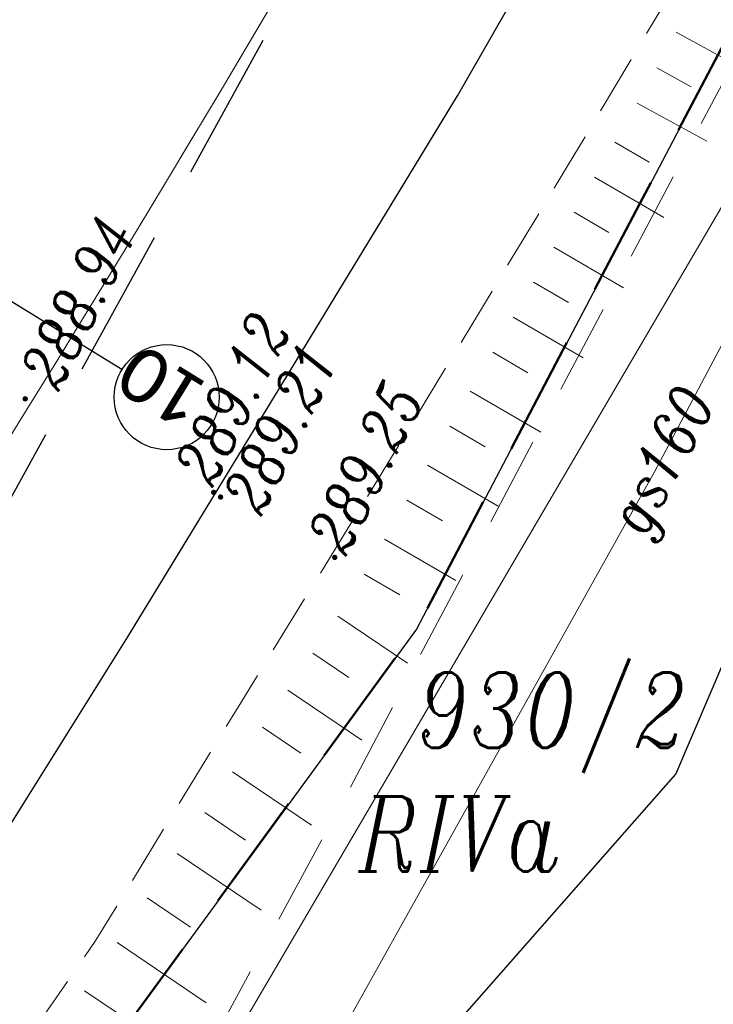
# Model space of a CAD drawing. Header units: metres. Extents: x -1 to 7476305, y 0 to 5497191.
# Tile 69 of 115: x 7475183 to 7475194, y 5496898 to 5496914. Entities that reach past the tile are written whole.
import ezdxf
from ezdxf.enums import TextEntityAlignment as Align

# ---------------------------------------------------------------- set-up
doc = ezdxf.new("R2010")
doc.units = ezdxf.units.M
for name, pattern in [('420-500', [1.5, 1, -0.5]), ('EGBO02-500', [2.5, 1.5, -1]), ('HIDDEN', [0.375, 0.25, -0.125]), ('KTCR02-500', [1.5, 1, -0.5])]:
    doc.linetypes.add(name, pattern=pattern)
for name, color, linetype, lineweight, true_color in [('BUBZ01_1', 7, 'Continuous', 5, 0x0a0909), ('EGBD03', 7, 'Continuous', 5, 0x0a0909), ('EGBK02', 7, 'Continuous', 5, 0x0a0909), ('EGBO02', 7, 'Continuous', 5, 0x0a0909), ('KTCR02', 7, 'Continuous', 5, 0x0a0909), ('KTKR01', 7, 'Continuous', 5, 0x0a0909), ('KTOK05_01', 7, 'Continuous', 5, 0x0a0909), ('RTPW01', 7, 'Continuous', 5, 0x0a0909), ('RTPW02', 7, 'Continuous', 5, 0x0a0909), ('SUPG_01', 7, 'Continuous', 5, 0x0a0909)]:
    doc.layers.add(name, color=color, linetype=linetype, lineweight=lineweight, true_color=true_color)
for name, color, linetype in [('C-DROGI-SYTUACJA', 7, 'Continuous'), ('D_Granice pasa drogowego', 30, '420-500'), ('S-5_wymiary', 6, 'Continuous')]:
    doc.layers.add(name, color=color, linetype=linetype)
doc.layers.add('S-5_opis_poprzeczka', color=7, linetype='Continuous', lineweight=25)
doc.styles.add('romans_pochyl', font='calibri.ttf', dxfattribs={"height": 0.75})
doc.styles.add('Style-ITALIC_1250', font='ITALIC_1250.shx')
doc.linetypes.add('KTOK05_01-500', pattern='A,3.75,[13,dgnlstyle-rozp_2015.shx,S=0.002778,R=0,X=0,Y=0],3.75', length=7.5)

# ---------------------------------------------------------------- blocks, each defined once
blk = doc.blocks.new('RTPW02')
at = {"layer": 'RTPW02', "linetype": 'Continuous', "lineweight": 13, "true_color": 0x0a0909}
h = blk.add_hatch(color=18, dxfattribs=at)
edge = h.paths.add_edge_path()
edge.add_arc((0, 0), 0.045, 0, 360)
blk = doc.blocks.new('MDCP_klauzula')
at = {"layer": 'BUBZ01_1', "color": 252, "linetype": 'Continuous', "lineweight": 18}
for p, q in [((7475194.935, 5496913.295), (7475193.782, 5496913.927)), ((7475194.036, 5496913.02), (7475193.459, 5496913.336)), ((7475194.292, 5496912.113), (7475193.136, 5496912.746)), ((7475193.336, 5496911.764), (7475192.761, 5496912.097)), ((7475193.576, 5496910.845), (7475192.423, 5496911.514)), ((7475192.662, 5496910.595), (7475192.084, 5496910.931)), ((7475192.905, 5496909.674), (7475191.745, 5496910.347)), ((7475191.988, 5496909.427), (7475191.407, 5496909.764)), ((7475192.235, 5496908.504), (7475191.068, 5496909.181)), ((7475191.315, 5496908.258), (7475190.73, 5496908.598)), ((7475191.527, 5496907.268), (7475190.353, 5496907.95)), ((7475190.603, 5496907.025), (7475190.015, 5496907.366)), ((7475190.82, 5496906.033), (7475189.639, 5496906.718)), ((7475189.892, 5496905.791), (7475189.3, 5496906.135)), ((7475190.112, 5496904.797), (7475188.924, 5496905.487)), ((7475189.18, 5496904.558), (7475188.585, 5496904.904)), ((7475189.308, 5496903.423), (7475188.15, 5496904.206)), ((7475188.329, 5496903.184), (7475187.732, 5496903.588)), ((7475188.546, 5496902.137), (7475187.314, 5496902.971)), ((7475187.53, 5496901.923), (7475186.896, 5496902.353)), ((7475187.707, 5496900.722), (7475186.394, 5496901.611)), ((7475186.611, 5496900.473), (7475185.934, 5496900.932)), ((7475186.869, 5496899.308), (7475185.474, 5496900.252)), ((7475185.692, 5496899.023), (7475184.972, 5496899.511)), ((7475185.955, 5496897.765), (7475184.47, 5496898.769)), ((7475184.693, 5496897.447), (7475183.927, 5496897.966))]:
    blk.add_line(p, q, dxfattribs=at)
at = {"layer": 'EGBD03', "color": 96, "linetype": 'Continuous', "lineweight": 30, "flags": 128}
for points in [[(7475209.984, 5496944.676), (7475202.904, 5496929.586), (7475189.457, 5496903.989), (7475168.549, 5496875.377)], [(7475183.51, 5496889.9), (7475193.78, 5496901.57), (7475201.72, 5496920.15), (7475222.895, 5496903.496)]]:
    blk.add_lwpolyline(points, dxfattribs=at)
at = {"layer": 'EGBO02', "color": 252, "linetype": 'EGBO02-500', "lineweight": 18, "flags": 128}
blk.add_lwpolyline([(7475310.722, 5497088.786), (7475293.365, 5497073.57), (7475280.887, 5497061.635), (7475269.087, 5497050.145), (7475260.656, 5497040.742), (7475252.665, 5497026.697), (7475247.491, 5497016.342), (7475242.529, 5497005.703), (7475231.803, 5496984.157), (7475223.059, 5496966.836), (7475208.823, 5496940.062), (7475188.311, 5496901.265), (7475181.318, 5496888.389), (7475171.576, 5496875.579), (7475162.425, 5496863.399)], dxfattribs=at)
at = {"layer": 'KTCR02', "color": 252, "linetype": 'KTCR02-500', "lineweight": 18, "flags": 128}
blk.add_lwpolyline([(7475209.14, 5496943.97), (7475205.07, 5496935.8), (7475204.58, 5496934.98), (7475201.37, 5496928.46), (7475198.13, 5496922.36), (7475195.39, 5496917.42), (7475191.97, 5496911.69), (7475189.25, 5496907.19), (7475186.53, 5496902.76), (7475184.12, 5496898.81), (7475182.64, 5496896.67), (7475180.82, 5496893.91), (7475178.64, 5496890.64), (7475176.66, 5496887.79), (7475173.54, 5496883.62), (7475171.12, 5496880.23), (7475169.48, 5496878.01)], dxfattribs=at)
at = {"layer": 'KTKR01', "color": 252, "linetype": 'Continuous', "lineweight": 18, "flags": 128}
blk.add_lwpolyline([(7475176.64, 5496891.72), (7475181.15, 5496898.4), (7475182.26, 5496900.04), (7475184.65, 5496903.86), (7475187.23, 5496908.09), (7475190.14, 5496912.87), (7475193.32, 5496918.41), (7475196.11, 5496923.38), (7475199.4, 5496929.56), (7475199.9, 5496930.46), (7475202.62, 5496935.8), (7475203.07, 5496936.72), (7475207.95, 5496946.58), (7475208.4, 5496947.52), (7475211.88, 5496954.75)], dxfattribs=at)
at = {"layer": 'KTOK05_01', "color": 252, "linetype": 'KTOK05_01-500', "lineweight": 18, "flags": 128}
blk.add_lwpolyline([(7475186.956, 5496892.861), (7475185.589, 5496895.742), (7475185.589, 5496895.742), (7475194.861, 5496911.563), (7475203.502, 5496928.283)], dxfattribs=at)
at = {"layer": 'SUPG_01', "color": 52, "linetype": 'Continuous', "lineweight": 13, "true_color": 0xbebf00, "flags": 128}
blk.add_lwpolyline([(7475219.985, 5496961.641), (7475214.723, 5496950.856), (7475209.612, 5496940.016), (7475205.056, 5496928.915), (7475199.539, 5496918.258), (7475199.04, 5496917.21), (7475193.423, 5496906.606), (7475187.57, 5496896.13), (7475187.32, 5496895.83), (7475187.01, 5496895.53), (7475180.2, 5496889.69), (7475179.89, 5496889.45), (7475179.67, 5496889.14), (7475177.102, 5496885.735), (7475170.43, 5496876.96), (7475169.85, 5496876.174), (7475164.127, 5496868.437), (7475162.714, 5496866.527), (7475155.215, 5496857.159), (7475147.476, 5496847.987), (7475139.24, 5496839.26), (7475130.46, 5496831.08), (7475122.42, 5496824.12)], dxfattribs=at)
at = {"layer": 'RTPW02', "color": 252, "linetype": 'Continuous', "lineweight": 18}
for p in [(7475182.941, 5496907.823), (7475186.081, 5496906.265), (7475186.195, 5496906.188), (7475188.097, 5496905.182)]:
    blk.add_blockref('RTPW02', p, dxfattribs=at)
at = {"layer": 'EGBD03', "color": 96, "linetype": 'Continuous', "lineweight": 30, "style": 'Style-ITALIC_1250', "width": 0.8}
blk.add_text('930/2', height=1.25, dxfattribs=at).set_placement((7475189.449, 5496902.013))
at = {"layer": 'EGBK02', "color": 252, "linetype": 'Continuous', "lineweight": 18, "style": 'Style-ITALIC_1250', "width": 0.8}
blk.add_text('RIVa', height=1.25, dxfattribs=at).set_placement((7475188.492, 5496899.952))
at = {"layer": 'RTPW02', "color": 252, "linetype": 'Continuous', "lineweight": 18, "style": 'Style-ITALIC_1250', "width": 0.8}
for s, p in [('288.94', (7475183.496, 5496907.93)), ('289.12', (7475186.063, 5496906.331)), ('289.21', (7475186.869, 5496905.849)), ('289.25', (7475188.282, 5496905.184))]:
    blk.add_text(s, height=0.75, rotation=63.5352, dxfattribs=at).set_placement(p)
at = {"layer": 'SUPG_01', "color": 52, "linetype": 'Continuous', "lineweight": 13, "true_color": 0xbebf00, "style": 'Style-ITALIC_1250', "width": 0.8}
blk.add_text('gs160', height=0.75, rotation=62.0903, dxfattribs=at).set_placement((7475193.532, 5496906.811), align=Align.MIDDLE_CENTER)
blk = doc.blocks.new('kolo')
at = {"layer": 'S-5_wymiary'}
blk.add_circle((-0.91, 0), 0.91, dxfattribs=at)

msp = doc.modelspace()

# ---------------------------------------------------------------- linework, layer by layer
at = {"layer": 'D_Granice pasa drogowego', "lineweight": 50, "ltscale": 2, "flags": 128}
msp.add_lwpolyline([(7474871.194, 5496602.021), (7474875.844, 5496605.985), (7474886.51, 5496614.328), (7474893.187, 5496619.551), (7474906.364, 5496629.859), (7474908.002, 5496630.38), (7474914.804, 5496638.74), (7474928.905, 5496651.777), (7474946.406, 5496669.552), (7474957.321, 5496680.639), (7474994.148, 5496718.045), (7475014.642, 5496738.841), (7475028.014, 5496750.844), (7475033.755, 5496755.998), (7475037.841, 5496759.479), (7475046.672, 5496767.002), (7475050.423, 5496770.198), (7475056.626, 5496775.2), (7475065.197, 5496781.478), (7475069.506, 5496784.668), (7475083.953, 5496795.64), (7475091.313, 5496801.229), (7475097.69, 5496806.073), (7475103.398, 5496810.407), (7475110.576, 5496816.081), (7475114.68, 5496819.326), (7475120.064, 5496824.042), (7475130.991, 5496833.37), (7475144.36, 5496846.35), (7475159.914, 5496864.742), (7475165.321, 5496871.433), (7475168.549, 5496875.377), (7475175.09, 5496884.328), (7475189.457, 5496903.989), (7475193.179, 5496911.075), (7475198.108, 5496920.456), (7475202.904, 5496929.586), (7475209.984, 5496944.676), (7475224.229, 5496974.661), (7475228.871, 5496985.456), (7475234.774, 5496999.181), (7475235.211, 5497000), (7475244.883, 5497018.143), (7475247.158, 5497021.622), (7475253.509, 5497032.362), (7475263.655, 5497046.357), (7475275.03, 5497059.7), (7475278.404, 5497063.267), (7475280.249, 5497065.127), (7475283.737, 5497068.192), (7475289.77, 5497074.68), (7475292.049, 5497076.649), (7475298.288, 5497082.039), (7475318.081, 5497097.784), (7475318.6, 5497101.12), (7475308.342, 5497109.277), (7475299.764, 5497105.915), (7475300.031, 5497102.685), (7475290.434, 5497094.878), (7475285.765, 5497091.08), (7475277.631, 5497083.259), (7475263.588, 5497069.572), (7475259.571, 5497065.54), (7475255.16, 5497060.7), (7475248.447, 5497051.193), (7475241.071, 5497040.575), (7475236.851, 5497034.5), (7475232.87, 5497026.192), (7475228.603, 5497017.286), (7475222.129, 5497003.773), (7475221.6, 5497002.67), (7475223.058, 5497002.07), (7475222.491, 5496999.056), (7475222.104, 5496998.239), (7475217.488, 5496988.479), (7475214.662, 5496982.503), (7475211.997, 5496976.871), (7475210.402, 5496973.497), (7475207.108, 5496966.534), (7475200.594, 5496952.761), (7475195.041, 5496942.357), (7475186.706, 5496926.741), (7475181.863, 5496917.665), (7475180.812, 5496915.697), (7475174.258, 5496906.159), (7475161.354, 5496887.311), (7475156.287, 5496881.059), (7475137.148, 5496857.357), (7475129.378, 5496848.794), (7475126.377, 5496845.473), (7475122.357, 5496841.906), (7475113.346, 5496833.897), (7475108.201, 5496829.327), (7475103.572, 5496825.562), (7475101.251, 5496823.675), (7475097.151, 5496820.343), (7475092.412, 5496817.061), (7475083.189, 5496810.712), (7475063.35, 5496796.429), (7475055.25, 5496790.597), (7475035.25, 5496773.04), (7475032.26, 5496770.67), (7475010.572, 5496750.962), (7475002.025, 5496743.149), (7474993.311, 5496735.182), (7474991.33, 5496733.29), (7474987.11, 5496729.262), (7474981.728, 5496724.125), (7474978.688, 5496721.224), (7474975.041, 5496717.744), (7474967.615, 5496710.352), (7474955.357, 5496698.026), (7474948.808, 5496691.442), (7474943.173, 5496685.776), (7474941.426, 5496684.019), (7474940.056, 5496682.642), (7474939.655, 5496682.287), (7474931.483, 5496675.053), (7474923.147, 5496667.674), (7474919.881, 5496664.783), (7474908.976, 5496655.13), (7474905.9, 5496652.407), (7474901.86, 5496653.48)], dxfattribs=at)

# ---------------------------------------------------------------- next in the draw order: block references
at = {"layer": 'RTPW01', "color": 18, "lineweight": 30, "true_color": 0x000000}
msp.add_blockref('MDCP_klauzula', (0, 0), dxfattribs=at)

# ---------------------------------------------------------------- next in the draw order: linework, layer by layer
at = {"layer": 'C-DROGI-SYTUACJA', "color": 8, "linetype": 'HIDDEN', "lineweight": -3, "ltscale": 10}
msp.add_line((7475192.33, 5496923.641), (7475164.834, 5496873.764), dxfattribs=at)
at = {"layer": 'C-DROGI-SYTUACJA', "color": 1, "linetype": 'Continuous', "lineweight": 15, "ltscale": 0.5, "flags": 128}
msp.add_lwpolyline([(7475192.33, 5496923.641, -0.078613), (7475123.285, 5496834.811)], format="xyb", dxfattribs=at)
at = {"layer": 'C-DROGI-SYTUACJA', "color": 7, "linetype": 'Continuous', "lineweight": 30}
msp.add_polyline3d([(7475176.64, 5496891.72, 289.163), (7475181.15, 5496898.4, 289.161), (7475182.26, 5496900.04, 289.171), (7475184.65, 5496903.86, 289.192), (7475187.23, 5496908.09, 289.143), (7475190.14, 5496912.87, 289.107), (7475193.32, 5496918.41, 289.132), (7475196.11, 5496923.38, 289.063), (7475199.4, 5496929.56, 288.99), (7475199.9, 5496930.46, 289.004), (7475202.62, 5496935.8, 288.99), (7475203.07, 5496936.72, 288.984), (7475207.95, 5496946.58, 288.838), (7475208.4, 5496947.52, 288.828), (7475211.88, 5496954.75, 288.758)], dxfattribs=at)
at = {"layer": 'S-5_opis_poprzeczka', "color": 7, "linetype": 'Continuous', "lineweight": 25}
msp.add_lwpolyline([(7475184.553, 5496908.309), (7475183.701, 5496908.833), (7475175.184, 5496914.072)], dxfattribs=at)

# ---------------------------------------------------------------- next in the draw order: block references
at = {"layer": 'S-5_opis_poprzeczka', "color": 7, "linetype": 'Continuous', "lineweight": 25, "xscale": 0.9614294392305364, "yscale": 0.9614294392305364, "zscale": 0.9614294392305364, "rotation": 148.4048918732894}
msp.add_blockref('kolo', (7475184.553, 5496908.309), dxfattribs=at)

# ---------------------------------------------------------------- next in the draw order: texts
at = {"layer": 'S-5_opis_poprzeczka', "color": 7, "linetype": 'Continuous', "lineweight": 25, "insert": (7475186.072, 5496908.035), "char_height": 0.9, "attachment_point": 7, "rotation": 148.4049, "style": 'romans_pochyl'}
msp.add_mtext('{\\fCalibri|b0|i0|c238|p34;10}', dxfattribs=at)

doc.saveas('drawing.dxf')
